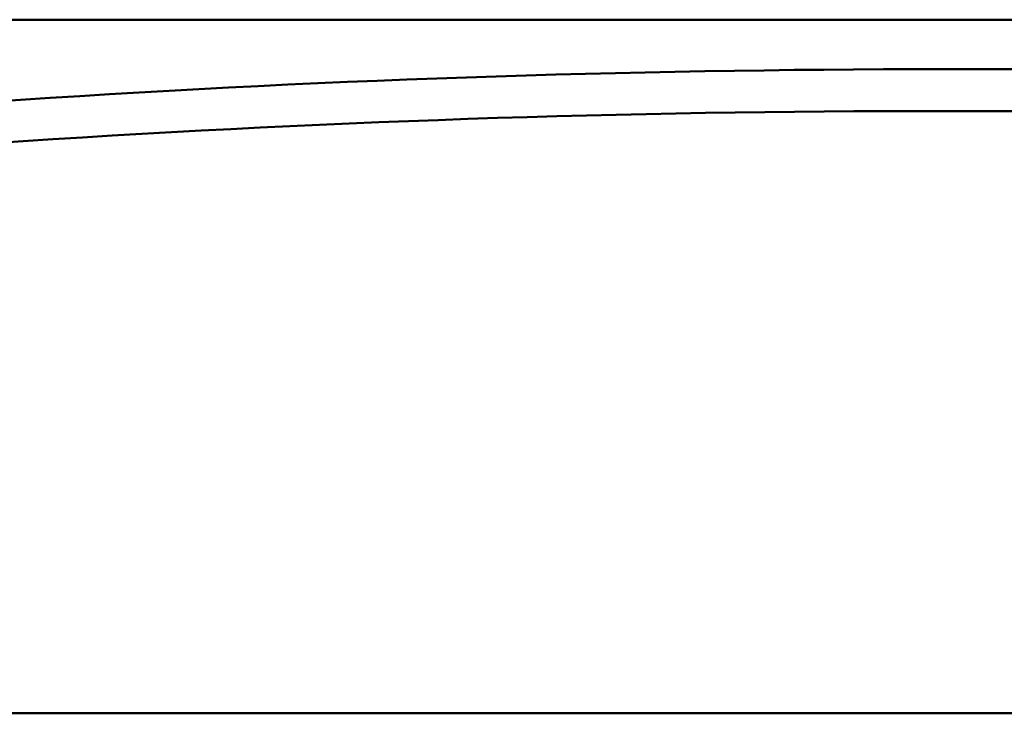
# Model space of a CAD drawing. Header units: inches. Extents: x -32 to 29.2, y -14.4 to 22.6.
# Tile 90 of 212: x -10 to -8.6, y -11.6 to -10.6. Entities that reach past the tile are written whole.
import ezdxf

# ---------------------------------------------------------------- set-up
doc = ezdxf.new("R2010")
doc.units = ezdxf.units.IN
doc.header["$MEASUREMENT"] = 0
doc.layers.add('Visible (ANSI)', color=7, linetype='Continuous', lineweight=50)

msp = doc.modelspace()

# ---------------------------------------------------------------- linework, layer by layer
at = {"layer": 'Visible (ANSI)'}
for p, q in [((-28.6504, -10.5734), (8.8196, -10.5734)), ((-8.6895, -10.6448), (-8.2369, -10.6448)), ((-2.6162, -10.7077), (-8.6895, -10.7051)), ((-28.3604, -11.5734), (-4.8767, -11.5734))]:
    msp.add_line(p, q, dxfattribs=at)
for centre, radius, start, end in [((-8.6895, -30.6763), 20.0315, 90, 97.85963), ((-8.6981, -30.6736), 19.9685, 89.9755, 97.83513)]:
    msp.add_arc(centre, radius, start, end, dxfattribs=at)

doc.saveas('drawing.dxf')
